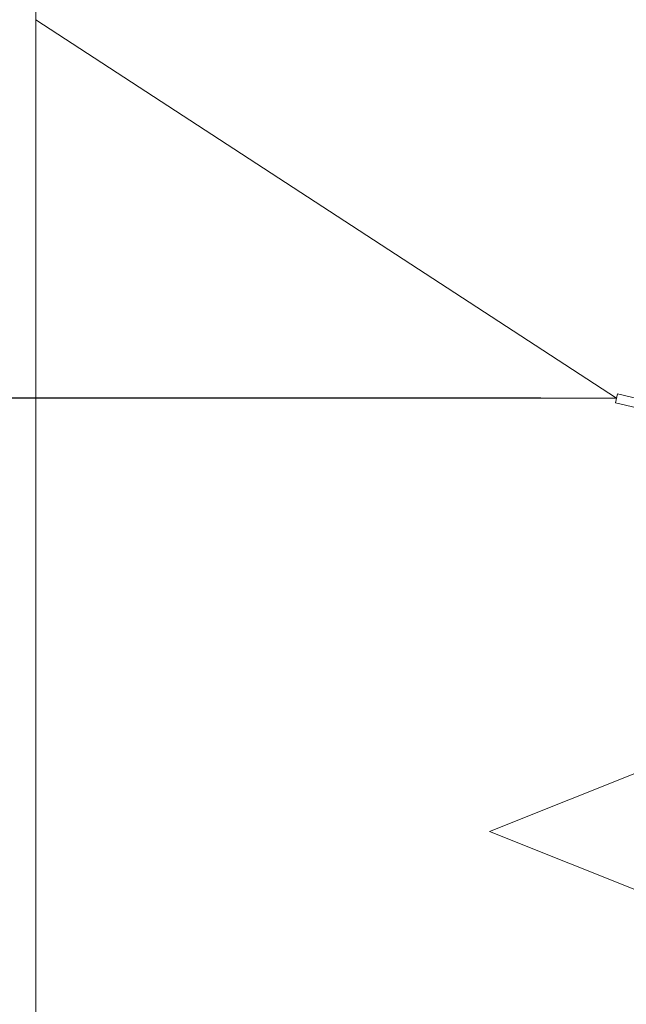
# Model space of a CAD drawing. Header units: millimetres. Extents: x 0 to 297, y 0 to 420.
# Tile 6 of 31: x 124 to 140, y 219 to 245. Entities that reach past the tile are written whole.
import ezdxf

# ---------------------------------------------------------------- set-up
doc = ezdxf.new("R2010")
doc.units = ezdxf.units.MM
for name, pattern in [('K5LT_BASIC', [0]), ('K5LT_THIN', [0]), ('K5LT_THIN_INCLUDED_TO_HATCHING', [0])]:
    doc.linetypes.add(name, pattern=pattern)
doc.layers.add('Системный слой', color=7, linetype='Continuous')
doc.styles.add('KDIMTEXTSTYLE', font='GOST_AU.SHX', dxfattribs={"width": 0.96, "oblique": 15, "height": 5})
doc.dimstyles.new('KDIMSTYLE (0.01)', dxfattribs={"dimtxt": 5, "dimasz": 1, "dimexe": 2, "dimexo": 0, "dimgap": 1, "dimtad": 1, "dimlfac": 150, "dimtxsty": 'KDIMTEXTSTYLE', "dimsah": 1, "dimcen": 0, "dimdle": 1, "dimadec": 0, "dimazin": 0, "dimtfac": 0.667, "dimtmove": 0, "dimatfit": 3, "dimfxl": 0, "dimtvp": 1, "dimtolj": 1, "dimtzin": 0, "dimarcsym": 0})

# ---------------------------------------------------------------- blocks, each defined once
blk = doc.blocks.new('KDIMARROW_03')
at = {"layer": 'Системный слой', "color": 0, "linetype": 'K5LT_BASIC', "lineweight": 35}
blk.add_line((-1.061, -1.061), (1.061, 1.061), dxfattribs=at)
at = {"layer": 'Системный слой', "color": 0, "linetype": 'K5LT_THIN', "lineweight": 9}
for q in [(-1, 0), (2, 0)]:
    blk.add_line((0, 0), q, dxfattribs=at)
blk = doc.blocks.new('U14')
at = {"layer": 'Системный слой', "color": 7, "linetype": 'K5LT_THIN_INCLUDED_TO_HATCHING', "lineweight": 9, "true_color": 0xffffff}
for p, q in [((141.057, 231.765), (141.057, 229.559)), ((141.057, 229.559), (146.057, 227.559)), ((146.057, 227.559), (136.057, 223.559)), ((136.057, 223.559), (141.057, 221.559)), ((141.057, 221.559), (141.057, 219.352))]:
    blk.add_line(p, q, dxfattribs=at)
blk = doc.blocks.new('U16')
at = {"layer": 'Системный слой', "color": 4, "linetype": 'K5LT_THIN', "lineweight": 9, "true_color": 0x00ffff}
for p, q in [((139.437, 235.119), (139.382, 234.885)), ((144.672, 233.878), (139.437, 235.119)), ((139.382, 234.885), (144.617, 233.644)), ((144.617, 233.644), (144.672, 233.878))]:
    blk.add_line(p, q, dxfattribs=at)
blk = doc.blocks.new('U43')
at = {"layer": 'Системный слой', "color": 4, "linetype": 'K5LT_THIN', "lineweight": 9, "true_color": 0x00ffff}
for p, q in [((139.407, 235.004), (124.074, 245.004)), ((92.74, 235.004), (139.407, 235.004))]:
    blk.add_line(p, q, dxfattribs=at)

msp = doc.modelspace()

# ---------------------------------------------------------------- linework, layer by layer
at = {"layer": 'Системный слой', "color": 4, "linetype": 'K5LT_THIN', "lineweight": 9, "true_color": 0x00ffff}
msp.add_line((124.073613, 171.670471), (124.073613, 319.003805), dxfattribs=at)

# ---------------------------------------------------------------- block references
at = {"layer": 'Системный слой'}
for name in ['U43', 'U16', 'U14']:
    msp.add_blockref(name, (0, 0), dxfattribs=at)

# ---------------------------------------------------------------- dimensions: what is measured, and where the dimension line sits
at = {"layer": 'Системный слой', "color": 4, "true_color": 0x00ffff}
for base, p1, p2, location, override in [((63.264827, 235.003805), (139.406946, 255.003805), (139.406946, 235.003805), (63.264827, 245.003805), {"dimexo": 2, "dimpost": '\\H3.5;\\W0.96;\\Q15;\\H3.5;\\W0.96;\\Q15;<>\\H3.5;\\W0.96;\\Q15;', "dimblk1": 'KDIMARROW_03', "dimblk2": 'KDIMARROW_03', "dimse1": 0, "dimse2": 0, "dimclrt": 7, "dimtolj": 1}), ((63.264827, 208.339077), (139.406946, 235.003805), (149.404678, 208.339077), (63.264827, 221.339077), {"dimexo": 2, "dimpost": '\\H3.5;\\W0.96;\\Q15;<>', "dimblk1": 'KDIMARROW_03', "dimblk2": 'KDIMARROW_03', "dimse1": 0, "dimse2": 0, "dimclrt": 7, "dimtolj": 1})]:
    msp.add_linear_dim(base=base, p1=p1, p2=p2, angle=90, location=location, dimstyle='KDIMSTYLE (0.01)', override=override, dxfattribs=at).render()

doc.saveas('drawing.dxf')
